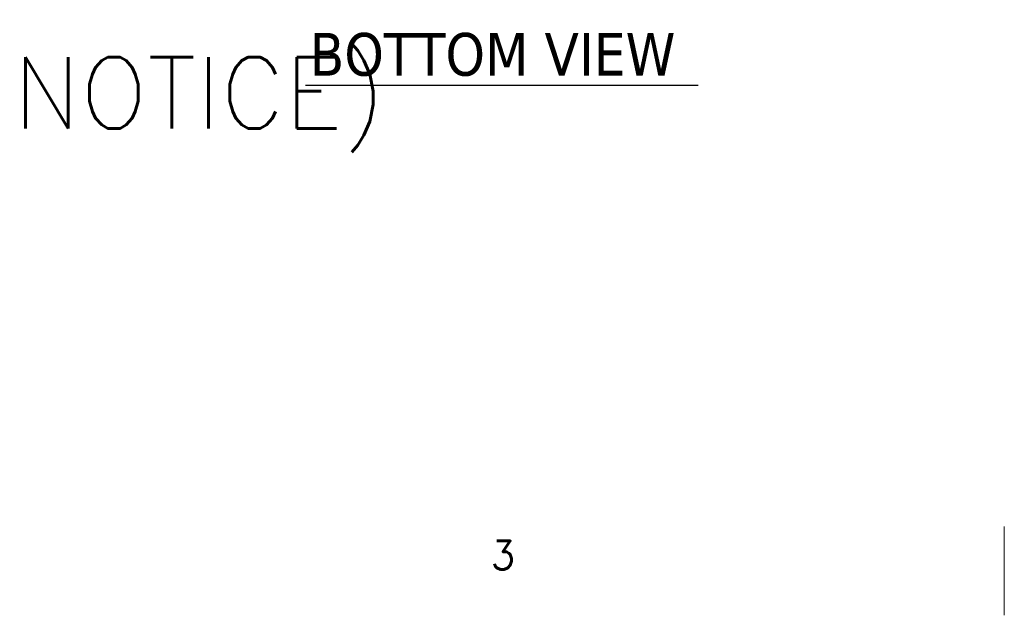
# Model space of a CAD drawing. Header units: inches. Extents: x 4 to 506, y 11 to 319.
# Tile 13 of 47: x 172 to 255, y 11 to 61. Entities that reach past the tile are written whole.
import ezdxf

# ---------------------------------------------------------------- set-up
doc = ezdxf.new("R2010")
doc.units = ezdxf.units.IN
doc.header["$LTSCALE"] = 30
doc.header["$MEASUREMENT"] = 0
doc.layers.get('0').update_dxf_attribs({"lineweight": 0})
doc.layers.add('Border (ANSI)', color=7, linetype='Continuous', lineweight=5)
doc.layers.add('Symbol (ANSI)', color=7, linetype='Continuous', lineweight=5)
doc.styles.add('Note Text (ANSI)', font='RomanS.shx')
doc.styles.add('Text Style168', font='tahoma.ttf')

# ---------------------------------------------------------------- blocks, each defined once
blk = doc.blocks.new('Borders Default Border')
at = {"layer": 'Border (ANSI)', "flags": 128}
blk.add_lwpolyline([(8.5, 0.37), (8.5, 0.62)], dxfattribs=at)
at = {"layer": 'Border (ANSI)', "insert": (7.0559, 0.4992), "char_height": 0.08, "attachment_point": 7, "style": 'Note Text (ANSI)'}
blk.add_mtext('3', dxfattribs=at)

msp = doc.modelspace()

# ---------------------------------------------------------------- linework, layer by layer
at = {"layer": 'Symbol (ANSI)', "lineweight": 30}
msp.add_line((196.054, 55.8034), (229.1659, 55.8034), dxfattribs=at)

# ---------------------------------------------------------------- block references
at = {"xscale": 30, "yscale": 30, "zscale": 30}
msp.add_blockref('Borders Default Border', (0, 0), dxfattribs=at)

# ---------------------------------------------------------------- texts
at = {"layer": 'Symbol (ANSI)', "insert": (196.414, 56.5375), "char_height": 3.6, "attachment_point": 7, "line_spacing_factor": 1.675974, "style": 'Text Style168'}
msp.add_mtext('BOTTOM VIEW', dxfattribs=at)
at = {"layer": 'Symbol (ANSI)', "insert": (12.7514, 46.5105), "char_height": 3, "width": 187.245323, "attachment_point": 4, "line_spacing_factor": 0.871445, "style": 'Note Text (ANSI)'}
msp.add_mtext('{\\fRomanS|b0|i0|c0|p2;\\H2x;PART#: WA903624SSFSN43PT\\P(DATA SUBJECT TO CHANGE WITHOUT \\H1.50009x; \\H0.66663x;NOTICE)\\H1.397x; \\H0.71582x;\\P \\H1.22775x; \\H0.8145x;\\P\\H0.6x;THIS DRAWING IS PROPERTY OF HUBBELL INC. WIEGMANN\\H1.37103x; \\H0.72938x;\\PALL INFORMATION IS PROPRIETARY AND NOT TO BE DUPLICATED\\H1.10259x; \\H0.90695x;\\P\\H1.14606x; }', dxfattribs=at)

doc.saveas('drawing.dxf')
